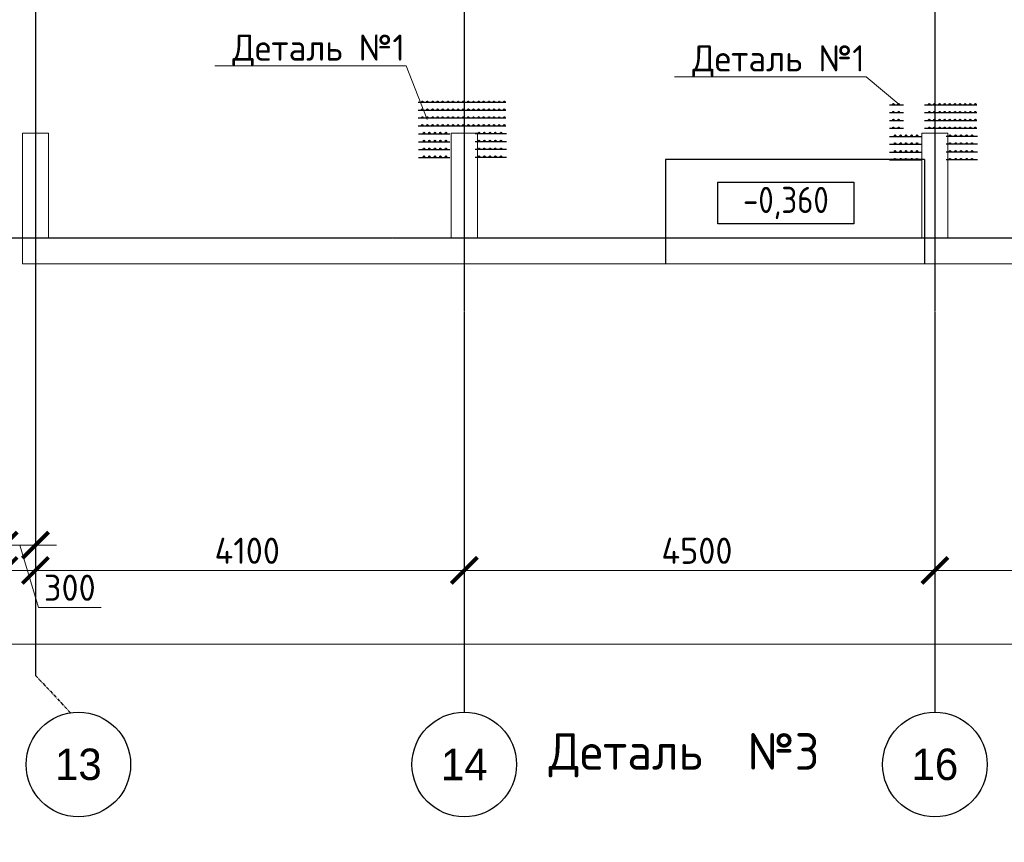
# Model space of a CAD drawing. Header units: millimetres. Extents: x -42044588 to 856694, y -806701 to 941911.
# Tile 245 of 256: x 451861 to 461275, y -70781 to -62919. Entities that reach past the tile are written whole.
import ezdxf
from ezdxf import colors
from ezdxf.entities.mleader import LeaderData, LeaderLine
from ezdxf.math import Vec2, Vec3

# ---------------------------------------------------------------- set-up
doc = ezdxf.new("R2010")
doc.units = ezdxf.units.MM
for name, pattern in [('______5', [1100, 800, -100, 100, -100]), ('ACAD_ISO02W100', [15, 12, -3]), ('осевая', [50.8, 31.75, -6.35, 6.35, -6.35])]:
    doc.linetypes.add(name, pattern=pattern)
doc.layers.add('0 @ 100', color=7, linetype='Continuous')
for name, color, linetype, lineweight in [('A-ANNO-NOTE-1', 7, 'Continuous', 35), ('Оси', 40, '______5', 18), ('осн.сетка', 4, 'Continuous', 60), ('подоснова', 151, 'Continuous', 5), ('размер', 1, 'Continuous', 25), ('РАЗМЕРЫ', 1, 'Continuous', 9), ('Текст_ общее', 7, 'Continuous', 25)]:
    doc.layers.add(name, color=color, linetype=linetype, lineweight=lineweight)
doc.styles.add('Century Gothic', font='GOTHIC.TTF')
doc.styles.add('GOST Common_1', font='GOST_Common.ttf', dxfattribs={"width": 0.9, "height": 250})
doc.styles.add('GOST-2.304_Type-B', font='GOST_Common.ttf')
doc.styles.add('ГОСТ', font='GOST_Common.ttf')
doc.dimstyles.new('СПДС', dxfattribs={"dimscale": 100, "dimtxt": 2.5, "dimasz": 2, "dimexe": 1.25, "dimexo": 0, "dimtad": 1, "dimdec": 0, "dimrnd": 5, "dimtxsty": 'GOST-2.304_Type-B', "dimblk": 'ARCHTICK', "dimcen": 2.5, "dimdle": 2, "dimclrd": 1, "dimclre": 1, "dimclrt": 1, "dimadec": 0, "dimazin": 2, "dimtfac": 0.75, "dimtdec": 0, "dimtmove": 1, "dimatfit": 3, "dimfxl": 0, "dimtolj": 1, "dimarcsym": 0})

# ---------------------------------------------------------------- blocks, each defined once
blk = doc.blocks.new('NSY101')
at = {"color": 0, "linetype": 'ByBlock', "lineweight": -2}
blk.add_circle((0, 0), 50, dxfattribs=at)
blk = doc.blocks.new('_ArchTick')
at = {"color": 0, "linetype": 'ByBlock', "const_width": 0.15}
blk.add_lwpolyline([(-0.5, -0.5), (0.5, 0.5)], dxfattribs=at)
blk = doc.blocks.new('*D2256')
at = {"layer": 'DEFPOINTS', "color": 0, "transparency": 16777216}
for p in [(537587.2, -67877.6), (541687.2, -67877.6), (541687.2, -67877.6)]:
    blk.add_point(p, dxfattribs=at)
at = {"layer": 'РАЗМЕРЫ', "color": 0, "lineweight": -2, "transparency": 16777216}
for p, q in [((537587.2, -67877.6), (537587.2, -67752.6)), ((541687.2, -67877.6), (541687.2, -67752.6)), ((537387.2, -67877.6), (541887.2, -67877.6))]:
    blk.add_line(p, q, dxfattribs=at)
at = {"layer": 'РАЗМЕРЫ', "color": 0, "lineweight": -2, "transparency": 16777216, "xscale": 250, "yscale": 250, "zscale": 250, "rotation": 180}
blk.add_blockref('_ArchTick', (537587.2, -67877.6), dxfattribs=at)
at = {"layer": 'РАЗМЕРЫ', "color": 0, "lineweight": -2, "transparency": 16777216, "xscale": 250, "yscale": 250, "zscale": 250}
blk.add_blockref('_ArchTick', (541687.2, -67877.6), dxfattribs=at)
at = {"layer": 'РАЗМЕРЫ', "color": 0, "transparency": 16777216, "insert": (539637.2, -67690.1), "char_height": 250, "width": 83333.333, "attachment_point": 5, "style": 'GOST-2.304_Type-B'}
blk.add_mtext('\\A1;4100', dxfattribs=at)
blk = doc.blocks.new('*D2257')
at = {"layer": 'DEFPOINTS', "color": 0, "transparency": 16777216}
for p in [(541987.2, -67877.6), (546087.2, -67877.6), (546087.2, -67877.6)]:
    blk.add_point(p, dxfattribs=at)
at = {"layer": 'РАЗМЕРЫ', "color": 0, "lineweight": -2, "transparency": 16777216}
for p, q in [((541987.2, -67877.6), (541987.2, -67752.6)), ((546087.2, -67877.6), (546087.2, -67752.6)), ((541787.2, -67877.6), (546287.2, -67877.6))]:
    blk.add_line(p, q, dxfattribs=at)
at = {"layer": 'РАЗМЕРЫ', "color": 0, "lineweight": -2, "transparency": 16777216, "xscale": 250, "yscale": 250, "zscale": 250, "rotation": 180}
blk.add_blockref('_ArchTick', (541987.2, -67877.6), dxfattribs=at)
at = {"layer": 'РАЗМЕРЫ', "color": 0, "lineweight": -2, "transparency": 16777216, "xscale": 250, "yscale": 250, "zscale": 250}
blk.add_blockref('_ArchTick', (546087.2, -67877.6), dxfattribs=at)
at = {"layer": 'РАЗМЕРЫ', "color": 0, "transparency": 16777216, "insert": (544012, -67690.1), "char_height": 250, "width": 83333.333, "attachment_point": 5, "style": 'GOST-2.304_Type-B'}
blk.add_mtext('\\A1;4100', dxfattribs=at)
blk = doc.blocks.new('*D2258')
at = {"layer": 'DEFPOINTS', "color": 0, "transparency": 16777216}
for p in [(546087.2, -67877.6), (550587.2, -67877.6), (550587.2, -67877.6)]:
    blk.add_point(p, dxfattribs=at)
at = {"layer": 'РАЗМЕРЫ', "color": 0, "lineweight": -2, "transparency": 16777216}
for p, q in [((546087.2, -67877.6), (546087.2, -67752.6)), ((550587.2, -67877.6), (550587.2, -67752.6)), ((545887.2, -67877.6), (550787.2, -67877.6))]:
    blk.add_line(p, q, dxfattribs=at)
at = {"layer": 'РАЗМЕРЫ', "color": 0, "lineweight": -2, "transparency": 16777216, "xscale": 250, "yscale": 250, "zscale": 250, "rotation": 180}
blk.add_blockref('_ArchTick', (546087.2, -67877.6), dxfattribs=at)
at = {"layer": 'РАЗМЕРЫ', "color": 0, "lineweight": -2, "transparency": 16777216, "xscale": 250, "yscale": 250, "zscale": 250}
blk.add_blockref('_ArchTick', (550587.2, -67877.6), dxfattribs=at)
at = {"layer": 'РАЗМЕРЫ', "color": 0, "transparency": 16777216, "insert": (548312, -67690.1), "char_height": 250, "width": 83333.333, "attachment_point": 5, "style": 'GOST-2.304_Type-B'}
blk.add_mtext('\\A1;4500', dxfattribs=at)
blk = doc.blocks.new('*D2259')
at = {"layer": 'DEFPOINTS', "color": 0, "transparency": 16777216}
for p in [(550587.2, -67877.6), (557287.2, -67877.6), (557287.2, -67877.6)]:
    blk.add_point(p, dxfattribs=at)
at = {"layer": 'РАЗМЕРЫ', "color": 0, "lineweight": -2, "transparency": 16777216}
for p, q in [((550587.2, -67877.6), (550587.2, -67752.6)), ((557287.2, -67877.6), (557287.2, -67752.6)), ((550387.2, -67877.6), (557487.2, -67877.6))]:
    blk.add_line(p, q, dxfattribs=at)
at = {"layer": 'РАЗМЕРЫ', "color": 0, "lineweight": -2, "transparency": 16777216, "xscale": 250, "yscale": 250, "zscale": 250, "rotation": 180}
blk.add_blockref('_ArchTick', (550587.2, -67877.6), dxfattribs=at)
at = {"layer": 'РАЗМЕРЫ', "color": 0, "lineweight": -2, "transparency": 16777216, "xscale": 250, "yscale": 250, "zscale": 250}
blk.add_blockref('_ArchTick', (557287.2, -67877.6), dxfattribs=at)
at = {"layer": 'РАЗМЕРЫ', "color": 0, "transparency": 16777216, "insert": (553912, -67690.1), "char_height": 250, "width": 83333.333, "attachment_point": 5, "style": 'GOST-2.304_Type-B'}
blk.add_mtext('\\A1;6700', dxfattribs=at)
blk = doc.blocks.new('*D2263')
at = {"layer": 'DEFPOINTS', "color": 0, "transparency": 16777216}
for p in [(509637.2, -68582.3), (570737.2, -68582.3), (570737.2, -68582.3)]:
    blk.add_point(p, dxfattribs=at)
at = {"layer": 'РАЗМЕРЫ', "color": 0, "lineweight": -2, "transparency": 16777216}
for p, q in [((509637.2, -68582.3), (509637.2, -68457.3)), ((570737.2, -68582.3), (570737.2, -68457.3)), ((509437.2, -68582.3), (570937.2, -68582.3))]:
    blk.add_line(p, q, dxfattribs=at)
at = {"layer": 'РАЗМЕРЫ', "color": 0, "lineweight": -2, "transparency": 16777216, "xscale": 250, "yscale": 250, "zscale": 250, "rotation": 180}
blk.add_blockref('_ArchTick', (509637.2, -68582.3), dxfattribs=at)
at = {"layer": 'РАЗМЕРЫ', "color": 0, "lineweight": -2, "transparency": 16777216, "xscale": 250, "yscale": 250, "zscale": 250}
blk.add_blockref('_ArchTick', (570737.2, -68582.3), dxfattribs=at)
at = {"layer": 'РАЗМЕРЫ', "color": 0, "transparency": 16777216, "insert": (540154.6, -68394.8), "char_height": 250, "width": 104166.667, "attachment_point": 5, "style": 'GOST-2.304_Type-B'}
blk.add_mtext('\\A1;61100', dxfattribs=at)
blk = doc.blocks.new('*D2230')
at = {"layer": 'DEFPOINTS', "color": 0, "transparency": 16777216}
for p in [(541687.2, -67024.1), (541987.2, -67024.1), (541687.2, -67637.4)]:
    blk.add_point(p, dxfattribs=at)
at = {"layer": 'РАЗМЕРЫ', "color": 0, "lineweight": -2, "transparency": 16777216}
for p, q in [((541687.2, -67024.1), (541687.2, -67762.4)), ((541987.2, -67024.1), (541987.2, -67762.4)), ((542187.2, -67637.4), (541487.2, -67637.4)), ((541837.2, -67637.4), (542015.3, -68231.1)), ((542015.3, -68231.1), (542615.3, -68231.1))]:
    blk.add_line(p, q, dxfattribs=at)
at = {"layer": 'РАЗМЕРЫ', "color": 0, "lineweight": -2, "transparency": 16777216, "xscale": 250, "yscale": 250, "zscale": 250, "rotation": 180}
blk.add_blockref('_ArchTick', (541687.2, -67637.4), dxfattribs=at)
at = {"layer": 'РАЗМЕРЫ', "color": 0, "lineweight": -2, "transparency": 16777216, "xscale": 250, "yscale": 250, "zscale": 250}
blk.add_blockref('_ArchTick', (541987.2, -67637.4), dxfattribs=at)
at = {"layer": 'РАЗМЕРЫ', "color": 0, "transparency": 16777216, "insert": (542315.3, -68043.6), "char_height": 250, "attachment_point": 5, "style": 'GOST-2.304_Type-B'}
blk.add_mtext('\\A1;300', dxfattribs=at)
blk = doc.blocks.new('стены')
at = {"color": 9, "linetype": 'ACAD_ISO02W100', "lineweight": 9}
for p, q in [((-705021.5, -453693.2), (-705271.5, -453693.2)), ((-705271.5, -453693.2), (-705271.5, -454943.2)), ((-705021.5, -454693.2), (-705021.5, -453693.2)), ((-700921.5, -453693.2), (-701171.5, -453693.2)), ((-701171.5, -453693.2), (-701171.5, -454693.2)), ((-700921.5, -453693.2), (-701001.5, -453693.2)), ((-700921.5, -454693.2), (-700921.5, -453693.2)), ((-696421.5, -453693.2), (-696671.5, -453693.2)), ((-696671.5, -453693.2), (-696671.5, -454693.2)), ((-696421.5, -453693.2), (-696541.5, -453693.2)), ((-696421.5, -454693.2), (-696421.5, -453693.2)), ((-703166.5, -454693.2), (-705021.5, -454693.2)), ((-703046.5, -454693.2), (-703166.5, -454693.2)), ((-701171.5, -454693.2), (-703046.5, -454693.2)), ((-699296.8, -454693.2), (-700921.5, -454693.2)), ((-699176.8, -454693.2), (-699296.8, -454693.2)), ((-696671.5, -454693.2), (-699176.8, -454693.2)), ((-692846.5, -454693.2), (-696421.5, -454693.2)), ((-705271.5, -454943.2), (-705046.5, -454943.2)), ((-705046.5, -454943.2), (-696646.5, -454943.2)), ((-696646.5, -454943.2), (-689746.5, -454943.2))]:
    blk.add_line(p, q, dxfattribs=at)
blk = doc.blocks.new('деталь 1')
at = {"layer": 'осн.сетка', "color": 3, "lineweight": 25, "ltscale": 100}
for points in [[(263119, 23421), (263119, 20072)], [(263419, 23421), (263419, 20072)], [(263719, 23421), (263719, 20072)], [(264019, 23421), (264019, 20072)], [(264319, 23444), (264319, 22244)], [(264619, 23444), (264619, 22244)], [(264919, 23444), (264919, 22244)], [(265219, 23444), (265219, 22244)], [(264319, 20081), (264319, 21281)], [(264619, 20081), (264619, 21281)], [(264919, 20081), (264919, 21281)], [(265219, 20081), (265219, 21281)]]:
    blk.add_lwpolyline(points, dxfattribs=at)
at = {"layer": 'размер', "lineweight": 25, "ltscale": 2}
for centre, radius in [((263087, 23363), 25.2), ((263387, 23363), 25.2), ((263687, 23363), 25.2), ((263987, 23363), 25.2), ((263087, 23167), 25.2), ((263087, 22971), 25.2), ((263387, 23167), 25.2), ((263387, 22971), 25.2), ((263687, 23167), 25.2), ((263687, 22971), 25.2), ((263987, 23167), 25.2), ((263987, 22971), 25.2), ((264285, 23234), 27), ((264285, 23024), 27), ((264585, 23234), 27), ((264585, 23024), 27), ((264885, 23234), 27), ((264885, 23024), 27), ((265185, 23234), 27), ((265185, 23024), 27), ((263087, 22775), 25.2), ((263087, 22579), 25.2), ((263387, 22775), 25.2), ((263387, 22579), 25.2), ((263687, 22775), 25.2), ((263687, 22579), 25.2), ((263987, 22775), 25.2), ((263987, 22579), 25.2), ((264285, 22814), 27), ((264285, 22604), 27), ((264585, 22814), 27), ((264585, 22604), 27), ((264885, 22814), 27), ((264885, 22604), 27), ((265185, 22814), 27), ((265185, 22604), 27), ((263087, 22383), 25.2), ((263387, 22383), 25.2), ((263687, 22383), 25.2), ((263987, 22383), 25.2), ((264285, 22394), 27), ((264585, 22394), 27), ((264885, 22394), 27), ((265185, 22394), 27), ((263087, 22187), 25.2), ((263087, 21991), 25.2), ((263387, 22187), 25.2), ((263387, 21991), 25.2), ((263687, 22187), 25.2), ((263687, 21991), 25.2), ((263987, 22187), 25.2), ((263987, 21991), 25.2), ((263087, 21795), 25.2), ((263087, 21599), 25.2), ((263387, 21795), 25.2), ((263387, 21599), 25.2), ((263687, 21795), 25.2), ((263687, 21599), 25.2), ((263987, 21795), 25.2), ((263987, 21599), 25.2), ((263087, 21403), 25.2), ((263087, 21207), 25.2), ((263387, 21403), 25.2), ((263387, 21207), 25.2), ((263687, 21403), 25.2), ((263687, 21207), 25.2), ((263987, 21403), 25.2), ((263987, 21207), 25.2), ((264285, 21131), 27), ((264585, 21131), 27), ((264885, 21131), 27), ((265185, 21131), 27), ((263087, 21011), 25.2), ((263087, 20815), 25.2), ((263387, 21011), 25.2), ((263387, 20815), 25.2), ((263687, 21011), 25.2), ((263687, 20815), 25.2), ((263987, 21011), 25.2), ((263987, 20815), 25.2), ((264285, 20921), 27), ((264285, 20711), 27), ((264585, 20921), 27), ((264585, 20711), 27), ((264885, 20921), 27), ((264885, 20711), 27), ((265185, 20921), 27), ((265185, 20711), 27), ((263087, 20619), 25.2), ((263087, 20423), 25.2), ((263387, 20619), 25.2), ((263387, 20423), 25.2), ((263687, 20619), 25.2), ((263687, 20423), 25.2), ((263987, 20619), 25.2), ((263987, 20423), 25.2), ((264285, 20501), 27), ((264585, 20501), 27), ((264885, 20501), 27), ((265185, 20501), 27), ((263087, 20227), 25.2), ((263387, 20227), 25.2), ((263687, 20227), 25.2), ((263987, 20227), 25.2), ((264285, 20291), 27), ((264585, 20291), 27), ((264885, 20291), 27), ((265185, 20291), 27)]:
    blk.add_circle(centre, radius, dxfattribs=at)
blk = doc.blocks.new('_None')
blk = doc.blocks.new('оси 2.1')
at = {"layer": 'Оси', "color": 16, "linetype": 'осевая', "lineweight": 25, "ltscale": 0.5, "transparency": 33554687}
for p, q in [((541987.2, -43214.7), (541987.2, -68882.3)), ((546087.2, -56975.4), (546087.2, -69232.9)), ((550587.2, -56975.4), (550587.2, -69232.9)), ((508401, -64699.1), (573552.7, -64699.1))]:
    blk.add_line(p, q, dxfattribs=at)
at = {"layer": 'Оси', "color": 16, "linetype": 'осевая', "lineweight": 25, "transparency": 33554687}
blk.add_line((541987.2, -68882.3), (542322.4, -69238.5), dxfattribs=at)
at = {"layer": 'Оси', "color": 16, "linetype": 'Continuous', "lineweight": 25, "transparency": 33554687, "xscale": 9.999999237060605, "yscale": 9.999999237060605, "zscale": 9.999999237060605}
for p in [(542397.2, -69732.9), (546087.2, -69732.9), (550587.2, -69732.9)]:
    blk.add_blockref('NSY101', p, dxfattribs=at)
at = {"layer": 'Оси', "color": 16, "linetype": 'Continuous', "lineweight": 25, "transparency": 33554687, "char_height": 300, "width": 620, "attachment_point": 5, "style": 'Century Gothic'}
for s, insert in [('13 ', (542397.2, -69732.9)), ('14 ', (546087.2, -69732.9)), ('16 ', (550587.2, -69732.9))]:
    blk.add_mtext(s, dxfattribs=dict(at, insert=insert))
at = {"layer": 'РАЗМЕРЫ', "color": 1}
dim = blk.add_linear_dim(base=(541687.2, -67637.4), p1=(541987.2, -67024.1), p2=(541687.2, -67024.1), dimstyle='СПДС', dxfattribs=at)
dim.commit()
dim.dimension.update_dxf_attribs({"geometry": '*D2230', "text_midpoint": (542077.8, -68043.6)})
for base, p1, p2, picture, middle in [((541687.2, -67877.6), (537587.2, -67877.6), (541687.2, -67877.6), '*D2256', (539637.2, -67877.6)), ((546087.2, -67877.6), (541987.2, -67877.6), (546087.2, -67877.6), '*D2257', (544012, -67877.6)), ((550587.2, -67877.6), (546087.2, -67877.6), (550587.2, -67877.6), '*D2258', (548312, -67877.6)), ((557287.2, -67877.6), (550587.2, -67877.6), (557287.2, -67877.6), '*D2259', (553912, -67877.6)), ((570737.2, -68582.3), (509637.2, -68582.3), (570737.2, -68582.3), '*D2263', (540154.6, -68582.3))]:
    dim = blk.add_linear_dim(base=base, p1=p1, p2=p2, dimstyle='СПДС', dxfattribs=at)
    dim.commit()
    dim.dimension.update_dxf_attribs({"geometry": picture, "text_midpoint": middle, "dimtype": 128})

msp = doc.modelspace()

# ---------------------------------------------------------------- linework, layer by layer
at = {"layer": 'A-ANNO-NOTE-1', "color": 1, "linetype": 'ByBlock', "lineweight": 30}
for p, q in [((460511.623, -64254.801), (458036.623, -64254.801)), ((458036.623, -64254.801), (458036.623, -65254.801)), ((460511.623, -64254.801), (460511.623, -65254.801))]:
    msp.add_line(p, q, dxfattribs=at)
at = {"layer": 'осн.сетка', "color": 3, "lineweight": 25, "ltscale": 100}
for points in [[(460311.195, -63734.421), (460176.444, -63734.421)], [(461013.845, -63734.421), (460511.195, -63734.421)], [(460311.195, -63809.421), (460176.444, -63809.421)], [(461013.845, -63809.421), (460511.195, -63809.421)], [(460311.195, -63884.421), (460176.444, -63884.421)], [(461013.845, -63884.421), (460511.195, -63884.421)], [(460311.195, -63959.421), (460176.444, -63959.421)], [(461013.845, -63959.421), (460511.195, -63959.421)], [(460178.817, -64034.421), (460478.817, -64034.421)], [(460178.817, -64109.421), (460478.817, -64109.421)], [(461019.429, -64034.421), (460719.429, -64034.421)], [(461019.429, -64109.421), (460719.429, -64109.421)], [(460178.817, -64184.421), (460478.817, -64184.421)], [(461019.429, -64184.421), (460719.429, -64184.421)], [(460178.817, -64259.421), (460478.817, -64259.421)], [(461019.429, -64259.421), (460719.429, -64259.421)]]:
    msp.add_lwpolyline(points, dxfattribs=at)
at = {"layer": 'размер', "lineweight": 25, "ltscale": 2}
for centre, radius in [((460215.119, -63726.577), 6.3), ((460264.119, -63726.577), 6.3), ((460558.119, -63726.577), 6.3), ((460607.119, -63726.577), 6.3), ((460656.119, -63726.577), 6.3), ((460705.119, -63726.577), 6.3), ((460754.119, -63726.577), 6.3), ((460803.119, -63726.577), 6.3), ((460852.119, -63726.577), 6.3), ((460901.119, -63726.577), 6.3), ((460950.119, -63726.577), 6.3), ((460999.119, -63726.577), 6.3), ((460215.119, -63801.577), 6.3), ((460264.119, -63801.577), 6.3), ((460558.119, -63801.577), 6.3), ((460607.119, -63801.577), 6.3), ((460656.119, -63801.577), 6.3), ((460705.119, -63801.577), 6.3), ((460754.119, -63801.577), 6.3), ((460803.119, -63801.577), 6.3), ((460852.119, -63801.577), 6.3), ((460901.119, -63801.577), 6.3), ((460950.119, -63801.577), 6.3), ((460999.119, -63801.577), 6.3), ((460215.119, -63876.577), 6.3), ((460264.119, -63876.577), 6.3), ((460558.119, -63876.577), 6.3), ((460607.119, -63876.577), 6.3), ((460656.119, -63876.577), 6.3), ((460705.119, -63876.577), 6.3), ((460754.119, -63876.577), 6.3), ((460803.119, -63876.577), 6.3), ((460852.119, -63876.577), 6.3), ((460901.119, -63876.577), 6.3), ((460950.119, -63876.577), 6.3), ((460999.119, -63876.577), 6.3), ((460215.119, -63951.577), 6.3), ((460231.317, -64026.017), 6.75), ((460264.119, -63951.577), 6.3), ((460283.817, -64026.017), 6.75), ((460336.317, -64026.017), 6.75), ((460388.817, -64026.017), 6.75), ((460441.317, -64026.017), 6.75), ((460558.119, -63951.577), 6.3), ((460607.119, -63951.577), 6.3), ((460656.119, -63951.577), 6.3), ((460705.119, -63951.577), 6.3), ((460754.119, -63951.577), 6.3), ((460756.929, -64026.017), 6.75), ((460803.119, -63951.577), 6.3), ((460809.429, -64026.017), 6.75), ((460852.119, -63951.577), 6.3), ((460861.929, -64026.017), 6.75), ((460901.119, -63951.577), 6.3), ((460914.429, -64026.017), 6.75), ((460950.119, -63951.577), 6.3), ((460966.929, -64026.017), 6.75), ((460999.119, -63951.577), 6.3), ((460231.317, -64101.017), 6.75), ((460283.817, -64101.017), 6.75), ((460336.317, -64101.017), 6.75), ((460388.817, -64101.017), 6.75), ((460441.317, -64101.017), 6.75), ((460756.929, -64101.017), 6.75), ((460809.429, -64101.017), 6.75), ((460861.929, -64101.017), 6.75), ((460914.429, -64101.017), 6.75), ((460966.929, -64101.017), 6.75), ((460231.317, -64176.017), 6.75), ((460283.817, -64176.017), 6.75), ((460336.317, -64176.017), 6.75), ((460388.817, -64176.017), 6.75), ((460441.317, -64176.017), 6.75), ((460756.929, -64176.017), 6.75), ((460809.429, -64176.017), 6.75), ((460861.929, -64176.017), 6.75), ((460914.429, -64176.017), 6.75), ((460966.929, -64176.017), 6.75), ((460231.317, -64251.017), 6.75), ((460283.817, -64251.017), 6.75), ((460336.317, -64251.017), 6.75), ((460388.817, -64251.017), 6.75), ((460441.317, -64251.017), 6.75), ((460756.929, -64251.017), 6.75), ((460809.429, -64251.017), 6.75), ((460861.929, -64251.017), 6.75), ((460914.429, -64251.017), 6.75), ((460966.929, -64251.017), 6.75)]:
    msp.add_circle(centre, radius, dxfattribs=at)
at = {"layer": 'Текст_ общее', "lineweight": 30}
msp.add_lwpolyline([(458537.116, -64470.527), (459837.116, -64470.527), (459837.116, -64870.527), (458537.116, -64870.527)], close=True, dxfattribs=at)

# ---------------------------------------------------------------- block references
msp.add_blockref('стены', (1157158.164, 389689.889))
at = {"layer": 'РАЗМЕРЫ'}
msp.add_blockref('оси 2.1', (-89975.568, -304.24), dxfattribs=at)
at = {"layer": 'РАЗМЕРЫ', "color": 1, "xscale": 0.25, "yscale": 0.25, "zscale": 0.25, "rotation": 270}
msp.add_blockref('деталь 1', (450653.361, 2069.131), dxfattribs=at)

# ---------------------------------------------------------------- texts
at = {"layer": 'размер', "linetype": 'Continuous', "ltscale": 0.4, "insert": (456917.7, -69737.392), "char_height": 350, "width": 4197.95956, "attachment_point": 1, "style": 'ГОСТ'}
msp.add_mtext('Деталь  №3', dxfattribs=at)

# ---------------------------------------------------------------- leaders
at = {"layer": 'подоснова', "color": 5, "ltscale": 0.3}
ml = msp.add_multileader_mtext('Standard', dxfattribs=at)
ml.set_content('Деталь №1', color=5, style='GOST-2.304_Type-B')
ml.set_leader_properties(color=256, linetype='ByLayer', lineweight=15)
ml.set_arrow_properties(name='NONE')
ml.build(insert=Vec2(0, 0))
ml.multileader.update_dxf_attribs({"text_left_attachment_type": 6, "text_right_attachment_type": 6, "dogleg_length": 0.1, "arrow_head_size": 18})
ctx = ml.context
ctx.base_point, ctx.char_height, ctx.arrow_head_size, ctx.landing_gap_size, ctx.plane_origin = Vec3(453881.632, -63360.945), 250, 18, 20, Vec3(450873.092, -52820.354)
ctx.left_attachment, ctx.right_attachment, ctx.text_align_type = 6, 6, 1
notes = []
notes.append((ctx, [(1, (1, 1, 0), (455557.338, -63360.945), (-1, 0), 0.1, [(0, [(455756.421, -63873.556)], 0, [])])]))
ctx.mtext.insert, ctx.mtext.alignment, ctx.mtext.flow_direction = Vec3(454719.435, -63060.945), 2, 5
ml = msp.add_multileader_mtext('Standard', dxfattribs=at)
ml.set_content('Деталь №1', color=5, style='GOST-2.304_Type-B')
ml.set_leader_properties(color=256, linetype='ByLayer', lineweight=15)
ml.set_arrow_properties(name='NONE')
ml.build(insert=Vec2(0, 0))
ml.multileader.update_dxf_attribs({"text_left_attachment_type": 6, "text_right_attachment_type": 6, "dogleg_length": 0.1, "arrow_head_size": 18})
ctx = ml.context
ctx.base_point, ctx.char_height, ctx.arrow_head_size, ctx.landing_gap_size, ctx.plane_origin = Vec3(458278.247, -63463.836), 250, 18, 20, Vec3(455385.014, -52674.452)
ctx.left_attachment, ctx.right_attachment, ctx.text_align_type = 6, 6, 1
notes.append((ctx, [(1, (1, 1, 0), (459953.953, -63463.836), (-1, 0), 0.1, [(0, [(460268.343, -63727.654)], 0, [])])]))
ctx.mtext.insert, ctx.mtext.alignment, ctx.mtext.flow_direction = Vec3(459116.05, -63163.836), 2, 5
for ctx, leaders in notes:
    for number, flags, end, landing, length, lines in leaders:
        leader = LeaderData()
        leader.index, (leader.has_last_leader_line, leader.has_dogleg_vector, leader.attachment_direction) = number, flags
        leader.last_leader_point, leader.dogleg_vector, leader.dogleg_length = Vec3(end), Vec3(landing), length
        for number, points, colour, breaks in lines:
            line = LeaderLine()
            line.index, line.vertices, line.color, line.breaks = number, Vec3.list(points), colors.encode_raw_color(colour), breaks
            leader.lines.append(line)
        ctx.leaders.append(leader)

# ---------------------------------------------------------------- next in the draw order: texts
at = {"layer": 'Текст_ общее', "insert": (459187.116, -64670.527), "char_height": 250, "width": 1056.5233, "attachment_point": 5, "style": 'GOST Common_1', "bg_fill": 3, "box_fill_scale": 1, "bg_fill_color": 256, "bg_fill_transparency": 0}
msp.add_mtext('-0,360', dxfattribs=at)

# ---------------------------------------------------------------- next in the draw order: texts
at = {"layer": '0 @ 100', "char_height": 300, "width": 18500, "attachment_point": 1, "style": 'ГОСТ'}
for s, insert in [('\\pi-900,l900,t900;{\\C7;1.^IАрмирование монолитной плиты  состоит из основного армирования ∅10 А500С с шагом  200х200мм  в нижней зоне, основного армирования ∅10 А500С с шагом  200х200мм  в  верхней зоне и дополнительного армирования, указанного на схемах армирования.\\P2.^IАрмирование плиты предусмотрено отдельными  стержнями заводской длины по осям Х и Y. При недостатке заводской длины стержней для армирования плиты, стыки стержней осуществлять внахлестку без  сварки. Стыки арматуры внахлестку должны располагаться вразбежку (через шаг). См. деталь стыковки арматуры.\\P3.^IВерхнюю и нижнюю арматуру вязать вязальной проволокой через пересечение.  Стержни основной и дополнительной арматуры укладывать в соответствии с сечениями .\\P4.^IПо периметру плиты и у отверстий  у концов основной арматуры устанавливать П-образные элементы Ск1.\\P5.^IПозиции со знаком "*" укладываются с шагом 100 мм\\P6.^IДля фиксации в проектном положении стержней верхней сетки устанавливать фиксаторы Ф1 с шагом 600х600мм.\\P7.^IДиаметр оправки стержня при d<20мм - 5d, при d≥20мм - 8d\\P8.^IКаркасы поперечного армирования устанавливаются до начала устройство верхней сетки армирования.\\P9.^IВ местах расположения отверстий осуществить прерывания основной и дополнительной сеток арматуры. Отверстия обрамляются двумя стержнями арматуры  см. узел обрамления отверстий лист 8, расход стали на обрамление учтен на листе 3.\\P10.^IПроемы размерами до 300х300 допускается выполнять по месту методом алмазного бурения.\\P11.^IЧертеж каркасов КР1, КР2, КР3 см лист 7}', (264884.183, -43453.006)), ('\\pi-900,l900,t900;{\\C7;1.^IАрмирование монолитной плиты  состоит из основного армирования ∅10 А500С с шагом  200х200мм  в нижней зоне, основного армирования ∅10 А500С с шагом  200х200мм  в  верхней зоне и дополнительного армирования, указанного на схемах армирования.\\P2.^IАрмирование плиты предусмотрено отдельными  стержнями заводской длины по осям Х и Y. При недостатке заводской длины стержней для армирования плиты, стыки стержней осуществлять внахлестку без  сварки. Стыки арматуры внахлестку должны располагаться вразбежку (через шаг). См. деталь стыковки арматуры.\\P3.^IВерхнюю и нижнюю арматуру вязать вязальной проволокой через пересечение.  Стержни основной и дополнительной арматуры укладывать в соответствии с сечениями .\\P4.^IПо периметру плиты и у отверстий  у концов основной арматуры устанавливать П-образные элементы Ск1.\\P5.^IПозиции со знаком "*" укладываются с шагом 100 мм\\P6.^IДля фиксации в проектном положении стержней верхней сетки устанавливать фиксаторы Ф1 с шагом 600х600мм.\\P7.^IДиаметр оправки стержня при d<20мм - 5d, при d≥20мм - 8d\\P8.^IКаркасы поперечного армирования устанавливаются до начала устройство верхней сетки армирования.}', (356293.04, -63859.754)), ('\\pi-900,l900,t900;{\\C7;1.^IАрмирование монолитной плиты  состоит из основного армирования ∅10 А500С с шагом  200х200мм  в нижней зоне, основного армирования ∅10 А500С с шагом  200х200мм  в  верхней зоне и дополнительного армирования, указанного на схемах армирования.\\P2.^IАрмирование плиты предусмотрено отдельными  стержнями заводской длины по осям Х и Y. При недостатке заводской длины стержней для армирования плиты, стыки стержней осуществлять внахлестку без  сварки. Стыки арматуры внахлестку должны располагаться вразбежку (через шаг). См. деталь стыковки арматуры.\\P3.^IВерхнюю и нижнюю арматуру вязать вязальной проволокой через пересечение.  Стержни основной и дополнительной арматуры укладывать в соответствии с сечениями .\\P4.^IПо периметру плиты и у отверстий  у концов основной арматуры устанавливать П-образные элементы Ск1.\\P5.^IПозиции со знаком "*" укладываются с шагом 100 мм\\P6.^IДля фиксации в проектном положении стержней верхней сетки устанавливать фиксаторы Ф1 с шагом 600х600мм.\\P7.^IДиаметр оправки стержня при d<20мм - 5d, при d≥20мм - 8d\\P8.^IКаркасы поперечного армирования устанавливаются до начала устройство верхней сетки армирования.\\P9.^IОбрамления отверстий см. лист 8. В местах расположения отверстий осуществить прерывания основной и дополнительной сеток арматуры. Отверстия обрамляются двумя стержнями арматуры, расход стали на обрамление учтен на листе 3.\\P10.^IПроемы размерами до 300х300 допускается выполнять по месту методом алмазного бурения.\\P11.^IСечения 3-3;4-4;5-5 см. лист 8.}', (334540.282, -64071.014))]:
    msp.add_mtext(s, dxfattribs=dict(at, insert=insert))

doc.saveas('drawing.dxf')
